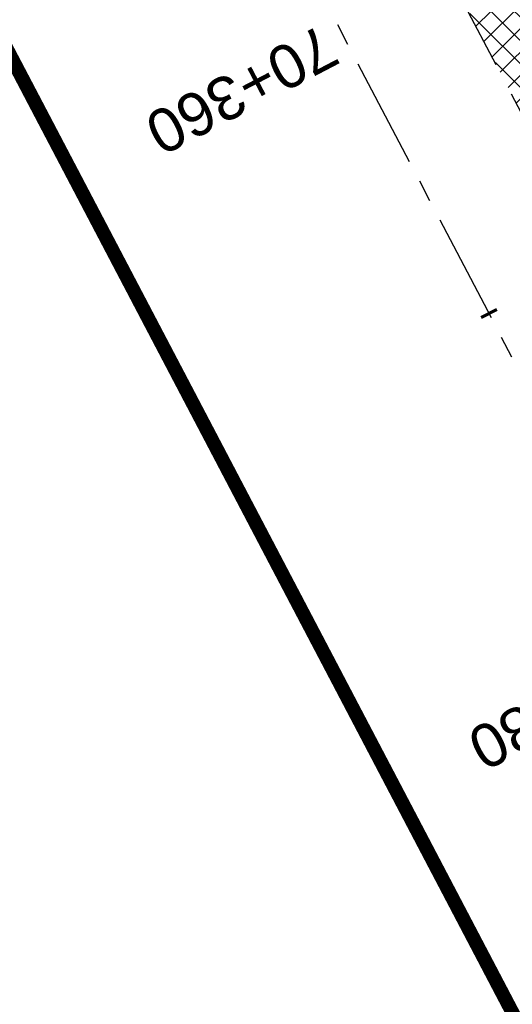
# Model space of a CAD drawing. Header units: metres. Extents: x 7529682 to 7533711, y 5721195 to 5727842.
# Tile 29 of 232: x 7531506 to 7531520, y 5724336 to 5724365. Entities that reach past the tile are written whole.
import ezdxf

# ---------------------------------------------------------------- set-up
doc = ezdxf.new("R2010")
doc.units = ezdxf.units.M
for name, pattern in [('817-dzialki-09-05-04$0$HIDDEN', [0.375, 0.25, -0.125]), ('ACAD_ISO05W100', [33, 24, -3, 0, -3, 0, -3]), ('CENTER', [50.800000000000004, 31.75, -6.35, 6.35, -6.35]), ('HIDDEN', [9.524999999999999, 6.35, -3.175])]:
    doc.linetypes.add(name, pattern=pattern)
doc.layers.add('C-DROGI-SYTUACJA-ETYKIETY', color=7, linetype='Continuous')
doc.layers.add('D-hatch-pobocza', color=131, linetype='Continuous')
doc.layers.add('D-hatch-ciag-pieszo-rowerowy', color=7, linetype='Continuous', lineweight=13, true_color=0xff9f80)
doc.layers.add('D-LR-etap-III', color=7, linetype='817-dzialki-09-05-04$0$HIDDEN', lineweight=50, true_color=0x00008f)
for name, color, linetype, lineweight in [('D-krawędzie', 3, 'Continuous', 30), ('D-oś', 10, 'CENTER', 30), ('D-pas-drogowy', 7, 'ACAD_ISO05W100', 50)]:
    doc.layers.add(name, color=color, linetype=linetype, lineweight=lineweight)
doc.styles.get("Standard").update_dxf_attribs({"font": 'arial.ttf'})
pattern_1 = [(45, (0, 0), (-0.3367596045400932, 0.3367596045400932), []), (135, (0, 0), (-0.3367596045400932, -0.3367596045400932), [])]

# ---------------------------------------------------------------- blocks, each defined once
blk = doc.blocks.new('AeccTickLine')
at = {"color": 0, "linetype": 'ByBlock', "lineweight": -2}
blk.add_line((0, 1), (-3.673819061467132e-16, -1), dxfattribs=at)

msp = doc.modelspace()

# ---------------------------------------------------------------- hatches: boundary and pattern name
at = {"layer": 'D-hatch-ciag-pieszo-rowerowy'}
h = msp.add_hatch(dxfattribs=at)
h.set_pattern_fill('ANSI37', color=256, scale=0.15, style=0)
h.set_pattern_definition(pattern_1)
edge = h.paths.add_edge_path()
edge.add_line((7531514.415650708, 5724387.617508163), (7531511.983512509, 5724387.007835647))
edge.add_line((7531511.983512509, 5724387.007835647), (7531515.04272666, 5724377.850002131))
edge.add_arc((7531562.466623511, 5724393.692161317), 50.00000000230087, 198.4721210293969, 207.666255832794)
edge.add_line((7531518.183261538, 5724370.476135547), (7531533.76163089, 5724340.761206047))
edge.add_line((7531533.76163089, 5724340.761206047), (7531558.998259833, 5724292.587044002))
edge.add_line((7531558.998259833, 5724292.587044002), (7531560.262448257, 5724290.175655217))
edge.add_line((7531560.262448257, 5724290.175655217), (7531563.059394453, 5724290.221480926))
edge.add_line((7531563.059394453, 5724290.221480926), (7531559.088841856, 5724297.795151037))
edge.add_line((7531559.088841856, 5724297.795151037), (7531533.852572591, 5724345.968626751))
edge.add_line((7531533.852572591, 5724345.968626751), (7531520.493826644, 5724371.449740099))
edge.add_arc((7531564.777188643, 5724394.66576581), 49.99999999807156, 198.4721210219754, 207.6662557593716, ccw=False)
edge.add_line((7531517.353291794, 5724378.823606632), (7531514.415650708, 5724387.617508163))
at = {"layer": 'D-hatch-pobocza'}
h = msp.add_hatch(dxfattribs=at)
h.set_pattern_fill('ANSI37', color=256, scale=0.15, style=0)
h.set_pattern_definition(pattern_1)
h.paths.add_polyline_path([(7531607.891778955, 5724199.074953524, -0.04242732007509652), (7531605.100171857, 5724203.442839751), (7531592.615319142, 5724227.198197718), (7531571.091482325, 5724268.227489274), (7531558.466772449, 5724292.308617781), (7531533.230230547, 5724340.482613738), (7531517.651861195, 5724370.197543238), (7531516.434946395, 5724369.562363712), (7531531.900107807, 5724339.93328556), (7531557.226635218, 5724291.658956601), (7531569.851546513, 5724267.577443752), (7531591.375556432, 5724226.547822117), (7531608.842498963, 5724193.312870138), (7531611.311824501, 5724194.608572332)])

# ---------------------------------------------------------------- linework, layer by layer
at = {"layer": 'D-krawędzie', "linetype": 'HIDDEN', "ltscale": 0.3, "flags": 128}
msp.add_lwpolyline([(7530572.009999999, 5726166.06), (7530620.380949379, 5726072.761487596), (7530641.555222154, 5726032.007915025), (7530660.960861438, 5725995.070069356), (7530689.128213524, 5725941.540167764), (7530707.335918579, 5725907.031820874), (7530725.255781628, 5725873.092686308), (7530743.969545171, 5725837.653904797), (7530770.526708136, 5725787.119408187), (7530787.864146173, 5725754.266918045), (7530809.897571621, 5725712.541613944), (7530824.739035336, 5725684.389287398), (7530840.856259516, 5725653.693092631), (7530860.675070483, 5725616.154465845), (7530865.283000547, 5725607.394015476), (7530878.050274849, 5725583.079962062), (7530918.171722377, 5725507.178125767), (7530950.162943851, 5725446.305402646), (7530993.419108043, 5725364.264712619), (7531022.766433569, 5725308.719304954), (7531053.80955549, 5725249.872416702), (7531081.165622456, 5725197.874670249), (7531103.902359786, 5725154.540603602), (7531128.123220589, 5725108.448161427), (7531149.3, 5725068.249999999), (7531167.380094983, 5725033.766927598), (7531197.164745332, 5724976.987689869), (7531228.151004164, 5724918.034426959), (7531253.152837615, 5724870.491119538), (7531286.7961686, 5724806.653565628), (7531306.739858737, 5724768.664832), (7531335.094443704, 5724714.652299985), (7531357.3191504, 5724672.438740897), (7531373.644908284, 5724641.454376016), (7531392.161870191, 5724605.998675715), (7531418.480331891, 5724555.852756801), (7531439.726902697, 5724515.582472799), (7531468.399107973, 5724461.077223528), (7531491.782023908, 5724416.527754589), (7531531.990296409, 5724339.832565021), (7531557.226635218, 5724291.658956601), (7531569.851546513, 5724267.577443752), (7531591.375556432, 5724226.547822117), (7531610.003879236, 5724191.103071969), (7531616.882991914, 5724177.998849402), (7531629.984986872, 5724153.025496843), (7531641.006768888, 5724132.021778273), (7531664.906257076, 5724087.616922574), (7531677.64401952, 5724064.785715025), (7531683.112433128, 5724054.988140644), (7531686.752875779, 5724048.180044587), (7531695.447538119, 5724031.696667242), (7531703.748818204, 5724015.917210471), (7531709.214143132, 5724005.513965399), (7531719.388607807, 5723986.14687362), (7531726.295217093, 5723973.000144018), (7531732.740794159, 5723960.735633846), (7531735.13, 5723956.19)], dxfattribs=at)
at = {"layer": 'D-LR-etap-III', "ltscale": 10, "flags": 128}
msp.add_lwpolyline([(7531750.474471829, 5723895.103125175, 0.4, 0.4, 0), (7531750.505, 5723895.13, 0.4, 0.4, 0), (7531682.71, 5724022.92, 0.4, 0.4, 0), (7531619.177023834, 5724147.203692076, 0.4, 0.4, 0), (7531592.308960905, 5724198.48863389, 0.4, 0.4, 0), (7531553.263875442, 5724272.918564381, 0.4, 0.4, 0), (7531504.019999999, 5724366.79, 0.4, 0.4, 0), (7531482.09, 5724407.62, 0.4, 0.4, 0), (7531412.350402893, 5724541.182759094, 0.4, 0.4, 0), (7531388.463669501, 5724586.929768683, 0.4, 0.4, 0), (7531345.12, 5724669.94, 0.4, 0.4, 0), (7531127.66, 5725081.67, 0.4, 0.4, 0), (7531059.253139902, 5725211.040795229, 0.4, 0.4, 0), (7531008.007244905, 5725307.953830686, 0.4, 0.4, 0), (7530964.181635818, 5725390.835555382, 0.4, 0.4, 0), (7530914.557354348, 5725484.683561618, 0.4, 0.4, 0), (7530865.243241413, 5725577.493975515, 0.4, 0.4, 0), (7530840.085257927, 5725624.058651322, 0.4, 0.4, 0), (7530802.559525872, 5725694.924584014, 0.4, 0.4, 0), (7530755.54, 5725787.51, 0.4, 0.4, 0), (7530708.717810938, 5725876.303221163, 0.4, 0.4, 0), (7530695.12, 5725902.09, 0.4, 0.4, 0), (7530642.91397006, 5726001.07839487, 0.4, 0.4, 0), (7530634.934723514, 5726016.146615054, 0.4, 0.4, 0), (7530610.820000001, 5726061.929999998, 0.4, 0.4, 0), (7530610.820000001, 5726061.929999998, 0.4, 0.4, 0), (7530607.21, 5726063.51, 0.4, 0.4, 0), (7530597.42, 5726080.68, 0.4, 0.4, 0), (7530591.16, 5726088.44, 0.4, 0.4, 0), (7530581.28, 5726107.21, 0.4, 0.4, 0), (7530571.29, 5726130.56, 0.4, 0.4, 0), (7530549.554994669, 5726171.527317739, 0.4, 0.4, 0), (7530531.014309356, 5726206.473807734, 0.4, 0.4, 0), (7530516.461208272, 5726236.016618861, 0.4, 0.4, 0), (7530500.798929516, 5726266.141265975, 0.4, 0.4, 0), (7530491.349999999, 5726283.94, 0.4, 0.4, 0), (7530482.4, 5726303.41, 0.4, 0.4, 0), (7530482.4, 5726303.41, 0.4, 0.4, 0), (7530450.41, 5726357.28, 0.4, 0.4, 0), (7530397.759396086, 5726458.499907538, 0.4, 0.4, 0), (7530334.707815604, 5726583.664702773, 0.4, 0.4, 0), (7530303.939274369, 5726645.167943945, 0.4, 0.4, 0), (7530300.509779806, 5726651.777515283, 0.4, 0.4, 0), (7530289.213532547, 5726671.966724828, 0.4, 0.4, 0), (7530281.54, 5726685.57, 0.4, 0.4, 0), (7530261.37085633, 5726724.163374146, 0.4, 0.4, 0), (7530254.03, 5726738.21, 0.4, 0.4, 0), (7530197.219999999, 5726845.06, 0.4, 0.4, 0), (7530194.71, 5726849.15, 0.4, 0.4, 0), (7530195.92, 5726850.75, 0.4, 0.4, 0), (7530170.546669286, 5726892.961489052, 0.4, 0.4, 0), (7530143.174718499, 5726945.065838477, 0.4, 0.4, 0), (7530105.059999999, 5727018.32, 0.4, 0.4, 0), (7530100.059999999, 5727027.16, 0.4, 0.4, 0), (7530062.318670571, 5727099.625398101, 0.4, 0.4, 0), (7530015.378537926, 5727189.420463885, 0.4, 0.4, 0), (7529983.207960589, 5727250.206596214, 0.4, 0.4, 0), (7529953.284293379, 5727306.74720398, 0.4, 0.4, 0), (7529900.67053443, 5727406.15903814, 0.4, 0.4, 0), (7529890.630239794, 5727425.131178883, 0.4, 0.4, 0), (7529875.155383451, 5727454.426350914, 0.4, 0.4, 0), (7529857.560096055, 5727487.787346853, 0.4, 0.4, 0), (7529835.194401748, 5727530.19312405, 0.4, 0.4, 0), (7529811.740544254, 5727574.662079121, 0.4, 0.4, 0), (7529792.101859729, 5727611.922638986, 0.4, 0.4, 0), (7529768.066117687, 5727657.469613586, 0.4, 0.4, 0), (7529755.210566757, 5727682.131373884, 0.4, 0.4, 0), (7529753.309999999, 5727681.13, 0.4, 0.4, 0), (7529739.21, 5727707.77, 0.4, 0.4, 0), (7529735.394745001, 5727711.251990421, 0.4, 0.4, 0), (7529725.42, 5727730.2, 0.4, 0.4, 0), (7529723.55, 5727729.88, 0.4, 0.4, 0), (7529695.566668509, 5727782.932080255, 0.4, 0.4, 0), (7529717.67971874, 5727794.024357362, 0.4, 0.4, 0), (7529736.274870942, 5727758.647400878, 0.4, 0.4, 0), (7529736.274870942, 5727758.647400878, 0.4, 0.4, 0), (7529744.511003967, 5727750.406106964, 0.4, 0.4, 0), (7529744.511003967, 5727750.406106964, 0.4, 0.4, 0), (7529750.282568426, 5727738.549848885, 0.4, 0.4, 0), (7529777.108510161, 5727687.569424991, 0.4, 0.4, 0), (7529796.51537536, 5727651.329932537, 0.4, 0.4, 0), (7529814.937945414, 5727616.793170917, 0.4, 0.4, 0), (7529839.006722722, 5727572.303976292, 0.4, 0.4, 0), (7529860.617626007, 5727532.509108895, 0.4, 0.4, 0), (7529882.348967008, 5727491.504261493, 0.4, 0.4, 0), (7529904.865139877, 5727449.096370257, 0.4, 0.4, 0), (7529920.747384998, 5727418.884773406, 0.4, 0.4, 0), (7529946.676504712, 5727368.547487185, 0.4, 0.4, 0), (7529972.024701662, 5727320.573310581, 0.4, 0.4, 0), (7529987.740014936, 5727290.153392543, 0.4, 0.4, 0), (7529996.497385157, 5727273.661630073, 0.4, 0.4, 0), (7530017.541471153, 5727234.202689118, 0.4, 0.4, 0), (7530033.053657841, 5727204.864166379, 0.4, 0.4, 0), (7530051.622983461, 5727170.222745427, 0.4, 0.4, 0), (7530069.276612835, 5727137.015751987, 0.4, 0.4, 0), (7530089.385386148, 5727097.533639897, 0.4, 0.4, 0), (7530109.712512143, 5727060.746615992, 0.4, 0.4, 0), (7530136.769722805, 5727011.640131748, 0.4, 0.4, 0), (7530162.446686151, 5726962.743777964, 0.4, 0.4, 0), (7530187.674104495, 5726916.992101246, 0.4, 0.4, 0), (7530207.820739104, 5726879.335323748, 0.4, 0.4, 0), (7530230.625609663, 5726834.518686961, 0.4, 0.4, 0), (7530262.288093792, 5726776.61832811, 0.4, 0.4, 0), (7530277.509672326, 5726760.213143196, 0.4, 0.4, 0), (7530286.036865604, 5726744.106684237, 0.4, 0.4, 0), (7530288.097472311, 5726735.884066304, 0.4, 0.4, 0), (7530290.393870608, 5726725.046963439, 0.4, 0.4, 0), (7530296.17664807, 5726713.582980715, 0.4, 0.4, 0), (7530302.726195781, 5726701.18226779, 0.4, 0.4, 0), (7530325.685047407, 5726657.466383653, 0.4, 0.4, 0), (7530343.243978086, 5726623.648592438, 0.4, 0.4, 0), (7530360.229820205, 5726591.746871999, 0.4, 0.4, 0), (7530383.20855044, 5726548.059469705, 0.4, 0.4, 0), (7530406.017875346, 5726503.605514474, 0.4, 0.4, 0), (7530427.464919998, 5726462.620289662, 0.4, 0.4, 0), (7530447.9278544, 5726424.388014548, 0.4, 0.4, 0), (7530471.126878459, 5726379.920667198, 0.4, 0.4, 0), (7530490.501003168, 5726343.033350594, 0.4, 0.4, 0), (7530509.499458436, 5726306.733076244, 0.4, 0.4, 0), (7530529.890269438, 5726267.244072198, 0.4, 0.4, 0), (7530543.852446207, 5726238.990319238, 0.4, 0.4, 0), (7530554.808897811, 5726218.943990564, 0.4, 0.4, 0), (7530559.027108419, 5726212.223286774, 0.4, 0.4, 0), (7530563.060988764, 5726206.409670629, 0.4, 0.4, 0), (7530566.93354971, 5726200.463543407, 0.4, 0.4, 0), (7530569.771022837, 5726194.901501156, 0.4, 0.4, 0), (7530571.47319415, 5726191.282350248, 0.4, 0.4, 0), (7530572.839142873, 5726188.024533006, 0.4, 0.4, 0), (7530575.295071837, 5726182.034664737, 0.4, 0.4, 0), (7530579.736851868, 5726173.306070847, 0.4, 0.4, 0), (7530583.3, 5726167.41, 0.4, 0.4, 0), (7530593.4, 5726163.33, 0.4, 0.4, 0), (7530598.618375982, 5726155.264489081, 0.4, 0.4, 0), (7530608.258304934, 5726140.497132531, 0.4, 0.4, 0), (7530603.269999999, 5726136.83, 0.4, 0.4, 0), (7530606.53, 5726131.84, 0.4, 0.4, 0), (7530604.239057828, 5726124.21679044, 0.4, 0.4, 0), (7530605.847136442, 5726121.630127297, 0.4, 0.4, 0), (7530608.971611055, 5726116.164124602, 0.4, 0.4, 0), (7530618.114293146, 5726097.791111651, 0.4, 0.4, 0), (7530651.213125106, 5726034.959524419, 0.4, 0.4, 0), (7530670.243741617, 5725998.61095082, 0.4, 0.4, 0), (7530698.075474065, 5725945.952624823, 0.4, 0.4, 0), (7530716.505955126, 5725911.3051464, 0.4, 0.4, 0), (7530735.223454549, 5725875.667401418, 0.4, 0.4, 0), (7530752.504235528, 5725842.154920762, 0.4, 0.4, 0), (7530778.310652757, 5725793.501254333, 0.4, 0.4, 0), (7530797.499961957, 5725756.381811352, 0.4, 0.4, 0), (7530812.518974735, 5725728.28874362, 0.4, 0.4, 0), (7530820.039295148, 5725713.160404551, 0.4, 0.4, 0), (7530822.422446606, 5725710.193574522, 0.4, 0.4, 0), (7530833.154893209, 5725688.800634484, 0.4, 0.4, 0), (7530849.629354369, 5725656.158601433, 0.4, 0.4, 0), (7530867.98290276, 5725621.963939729, 0.4, 0.4, 0), (7530872.629809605, 5725612.88760475, 0.4, 0.4, 0), (7530880.354488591, 5725597.594500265, 0.4, 0.4, 0), (7530883.839446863, 5725593.389159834, 0.4, 0.4, 0), (7530891.782113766, 5725587.763349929, 0.4, 0.4, 0), (7530895.038670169, 5725584.280746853, 0.4, 0.4, 0), (7530897.033644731, 5725580.941110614, 0.4, 0.4, 0), (7530900.951646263, 5725579.945856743, 0.4, 0.4, 0), (7530904.80970798, 5725571.977328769, 0.4, 0.4, 0), (7530903.682362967, 5725568.566434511, 0.4, 0.4, 0), (7530908.900614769, 5725558.844845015, 0.4, 0.4, 0), (7530910.252030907, 5725545.671606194, 0.4, 0.4, 0), (7530912.872986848, 5725538.645543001, 0.4, 0.4, 0), (7530945.278171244, 5725478.464284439, 0.4, 0.4, 0), (7530959.692318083, 5725450.24628822, 0.4, 0.4, 0), (7531002.82670893, 5725368.192370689, 0.4, 0.4, 0), (7531044.703532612, 5725290.314293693, 0.4, 0.4, 0), (7531064.098839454, 5725253.212562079, 0.4, 0.4, 0), (7531083.010253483, 5725216.677517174, 0.4, 0.4, 0), (7531113.013137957, 5725158.465613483, 0.4, 0.4, 0), (7531137.364304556, 5725113.07076138, 0.4, 0.4, 0), (7531150.830830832, 5725086.711759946, 0.4, 0.4, 0), (7531159.745663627, 5725076.640848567, 0.4, 0.4, 0), (7531166.309999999, 5725074.58, 0.4, 0.4, 0), (7531172.29, 5725062.58, 0.4, 0.4, 0), (7531170.589828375, 5725055.605912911, 0.4, 0.4, 0), (7531173.732823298, 5725044.080706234, 0.4, 0.4, 0), (7531215.342008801, 5724964.859648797, 0.4, 0.4, 0), (7531238.054496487, 5724921.684649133, 0.4, 0.4, 0), (7531262.389821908, 5724875.282876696, 0.4, 0.4, 0), (7531295.587160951, 5724811.265731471, 0.4, 0.4, 0), (7531348.487908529, 5724712.362812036, 0.4, 0.4, 0), (7531363.740817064, 5724682.68394264, 0.4, 0.4, 0), (7531366.986905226, 5724675.865317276, 0.4, 0.4, 0), (7531382.541261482, 5724646.110625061, 0.4, 0.4, 0), (7531401.299165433, 5724610.874551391, 0.4, 0.4, 0), (7531428.964837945, 5724558.862274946, 0.4, 0.4, 0), (7531449.111202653, 5724520.397801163, 0.4, 0.4, 0), (7531477.292992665, 5724465.831467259, 0.4, 0.4, 0), (7531500.996290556, 5724421.112506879, 0.4, 0.4, 0), (7531512.121834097, 5724400.549045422, 0.4, 0.4, 0), (7531513.78163794, 5724396.757451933, 0.4, 0.4, 0), (7531526.32, 5724379.39, 0.4, 0.4, 0), (7531566.783642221, 5724302.73628205, 0.4, 0.4, 0), (7531578.579156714, 5724282.774819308, 0.4, 0.4, 0), (7531584.232619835, 5724273.111246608, 0.4, 0.4, 0), (7531590.109283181, 5724263.508189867, 0.4, 0.4, 0), (7531593.027899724, 5724258.771479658, 0.4, 0.4, 0), (7531595.711841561, 5724254.226824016, 0.4, 0.4, 0), (7531601.659976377, 5724243.898197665, 0.4, 0.4, 0), (7531606.097733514, 5724235.986407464, 0.4, 0.4, 0), (7531609.382207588, 5724230.799061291, 0.4, 0.4, 0), (7531611.580260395, 5724227.671180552, 0.4, 0.4, 0), (7531612.707802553, 5724225.86410867, 0.4, 0.4, 0), (7531618.665224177, 5724214.480919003, 0.4, 0.4, 0), (7531619.885522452, 5724212.333950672, 0.4, 0.4, 0), (7531620.931818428, 5724210.787064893, 0.4, 0.4, 0), (7531623.518605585, 5724207.111542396, 0.4, 0.4, 0), (7531626.143926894, 5724203.61306897, 0.4, 0.4, 0), (7531632.022984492, 5724196.485954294, 0.4, 0.4, 0), (7531653.949089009, 5724152.617641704, 0.4, 0.4, 0), (7531656.750690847, 5724143.103797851, 0.4, 0.4, 0), (7531659.61440691, 5724133.254504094, 0.4, 0.4, 0), (7531661.627147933, 5724128.646047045, 0.4, 0.4, 0.01093811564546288), (7531674.314987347, 5724101.43546424, 0.4, 0.4, 0), (7531685.137626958, 5724081.408252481, 0.4, 0.4, 0), (7531692.159945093, 5724066.277333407, 0.4, 0.4, 0), (7531699.662164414, 5724051.388120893, 0.4, 0.4, 0), (7531704.480624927, 5724040.808561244, 0.4, 0.4, 0), (7531704.480624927, 5724040.808561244, 0.4, 0.4, 0), (7531704.401251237, 5724037.368913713, 0.4, 0.4, 0), (7531720.383609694, 5724003.441317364, 0.4, 0.4, 0), (7531728.79890528, 5723986.206298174, 0.4, 0.4, 0), (7531733.237926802, 5723977.192631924, 0.4, 0.4, 0), (7531736.750027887, 5723969.505210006, 0.4, 0.4, 0), (7531737.336143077, 5723968.518916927, 0.4, 0.4, 0), (7531738.285051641, 5723967.699360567, 0.4, 0.4, 0), (7531742.180915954, 5723962.346428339, 0.4, 0.4, 0), (7531744.286141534, 5723958.615526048, 0.4, 0.4, 0), (7531755.393260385, 5723944.192617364, 0.4, 0.4, 0), (7531758.69, 5723936.76, 0.4, 0.4, 0), (7531780.08, 5723929.25, 0.4, 0.4, 0), (7531792.611989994, 5723906.337708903, 0.4, 0.4, 0), (7531792.611989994, 5723906.337708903, 0.4, 0.4, 0), (7531756.962094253, 5723883.055323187, 0.4, 0.4, 0), (7531750.46, 5723895.130000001, 0.4, 0.4, 0), (7531750.46, 5723895.130000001, 0, 0, 0)], format="xyseb", dxfattribs=at)
at = {"layer": 'D-oś', "ltscale": 0.1}
msp.add_lwpolyline([(7531812.380848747, 5723798.616780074), (7531655.397024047, 5724097.899918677), (7531637.916099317, 5724130.379189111), (7531626.885633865, 5724151.399455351), (7531613.784040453, 5724176.372042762), (7531606.905700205, 5724189.474794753), (7531588.276149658, 5724224.921883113), (7531566.751706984, 5724265.952329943), (7531554.126292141, 5724290.034803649), (7531528.890461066, 5724338.207443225), (7531488.682972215, 5724414.901138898), (7531465.30154836, 5724459.447768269)], dxfattribs=at)
at = {"layer": 'D-pas-drogowy', "ltscale": 0.2, "flags": 128}
msp.add_lwpolyline([(7531633.018560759, 5724182.834272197, 0.4, 0.4, 0), (7531617.558899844, 5724211.608162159, 0.4, 0.4, 0), (7531566.783642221, 5724302.73628205, 0.4, 0.4, 0), (7531538.419082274, 5724356.469679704, 0.4, 0.4, 0), (7531526.32, 5724379.39, 0.4, 0.4, 0), (7531516.102085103, 5724393.607319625, 0.4, 0.4, 0.001485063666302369), (7531513.78037409, 5724396.837773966, 0.4, 0.4, 0), (7531501.87, 5724413.41, 0.4, 0.4, 0), (7531474.926107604, 5724464.507896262, 0.4, 0.4, 0), (7531446.200436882, 5724518.992313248, 0.4, 0.4, 0), (7531424.962185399, 5724559.262257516, 0.4, 0.4, 0), (7531398.444460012, 5724609.565801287, 0.4, 0.4, 0), (7531379.647455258, 5724645.216004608, 0.4, 0.4, 0), (7531365.23, 5724672.56, 0.4, 0.4, 0), (7531341.305752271, 5724717.915356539, 0.4, 0.4, 0), (7531312.899996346, 5724771.788898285, 0.4, 0.4, 0), (7531292.590923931, 5724810.306502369, 0.4, 0.4, 0), (7531259.391619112, 5724873.271351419, 0.4, 0.4, 0), (7531233.740401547, 5724921.922582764, 0.4, 0.4, 0), (7531203.072738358, 5724980.092044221, 0.4, 0.4, 0), (7531173.471398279, 5725036.225177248, 0.4, 0.4, 0), (7531168.269999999, 5725046.09, 0.4, 0.4, 0), (7531172.29, 5725062.58, 0.4, 0.4, 0), (7531166.309999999, 5725074.58, 0.4, 0.4, 0), (7531150.32, 5725079.6, 0.4, 0.4, 0), (7531141.5, 5725096.43, 0.4, 0.4, 0), (7531109.311735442, 5725157.814415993, 0.4, 0.4, 0), (7531086.641300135, 5725201.047918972, 0.4, 0.4, 0), (7531059.198258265, 5725253.383662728, 0.4, 0.4, 0), (7531028.206828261, 5725312.48946212, 0.4, 0.4, 0), (7530999.104694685, 5725367.990143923, 0.4, 0.4, 0), (7530956.247527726, 5725449.724815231, 0.4, 0.4, 0), (7530924.397774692, 5725510.463768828, 0.4, 0.4, 0), (7530897.509999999, 5725561.74, 0.4, 0.4, 0), (7530894.46, 5725566.14, 0.4, 0.4, 0), (7530892.16, 5725570.49, 0.4, 0.4, 0), (7530869.362688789, 5725613.307018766, 0.4, 0.4, 0), (7530861.693971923, 5725627.704613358, 0.4, 0.4, 0), (7530852.74, 5725644.52, 0.4, 0.4, 0), (7530831.509999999, 5725684.2, 0.4, 0.4, 0), (7530811.13, 5725722.52, 0.4, 0.4, 0), (7530792.3476413, 5725757.940652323, 0.4, 0.4, 0), (7530768.03, 5725803.8, 0.4, 0.4, 0), (7530748.768542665, 5725840.178507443, 0.4, 0.4, 0), (7530727.7, 5725879.97, 0.4, 0.4, 0), (7530712.0981582, 5725909.54523909, 0.4, 0.4, 0), (7530693.644105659, 5725944.645156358, 0.4, 0.4, 0), (7530665.702224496, 5725997.538976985, 0.4, 0.4, 0), (7530641.759999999, 5726042.88, 0.4, 0.4, 0), (7530616.5, 5726091.48, 0.4, 0.4, 0), (7530604.628439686, 5726114.319880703, 0.4, 0.4, -0.007762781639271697), (7530602.5, 5726118.43, 0.4, 0.4, 0), (7530603.992037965, 5726123.394821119, 0.4, 0.4, 0), (7530606.53, 5726131.84, 0.4, 0.4, 0), (7530603.269999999, 5726136.83, 0.4, 0.4, 0), (7530593.775620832, 5726151.368713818, 0.4, 0.4, 0), (7530590.202637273, 5726156.84001263, 0.4, 0.4, 0), (7530583.3, 5726167.41, 0.4, 0.4, 0), (7530580.578343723, 5726170.427567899, 0.4, 0.4, 0), (7530575.849999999, 5726175.67, 0.4, 0.4, 0), (7530569.009999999, 5726186.66, 0.4, 0.4, 0), (7530562.555322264, 5726199.189409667, 0.4, 0.4, 0), (7530555.67, 5726211.39, 0.4, 0.4, 0), (7530548.29, 5726224.23, 0.4, 0.4, 0), (7530540.58, 5726237.71, 0.4, 0.4, 0), (7530532.679999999, 5726252.65, 0.4, 0.4, 0), (7530524.059999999, 5726269.35, 0.4, 0.4, 0), (7530502.82, 5726309.91, 0.4, 0.4, 0), (7530488.83, 5726336.63, 0.4, 0.4, 0), (7530466.03, 5726380.16, 0.4, 0.4, 0), (7530438.469999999, 5726432.77, 0.4, 0.4, 0), (7530424.53, 5726459.09, 0.4, 0.4, 0), (7530401.63, 5726502.97, 0.4, 0.4, 0), (7530383.38, 5726538.06, 0.4, 0.4, 0), (7530353.969999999, 5726593.52, 0.4, 0.4, 0), (7530338.469999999, 5726622.74, 0.4, 0.4, 0), (7530322.009999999, 5726653.88, 0.4, 0.4, 0), (7530297.54, 5726700.33, 0.4, 0.4, 0), (7530287.38, 5726719.6, 0.4, 0.4, 0), (7530285.94993921, 5726722.315508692, 0.4, 0.4, 0), (7530280.259999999, 5726733.12, 0.4, 0.4, 0), (7530266.73, 5726758.74, 0.4, 0.4, 0), (7530260.42, 5726770.47, 0.4, 0.4, 0), (7530253.25, 5726783.82, 0.4, 0.4, 0), (7530244.95, 5726799.33, 0.4, 0.4, 0), (7530239.389999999, 5726808.49, 0.4, 0.4, 0), (7530238.29, 5726807.9, 0.4, 0.4, 0), (7530218.11, 5726850.67, 0.4, 0.4, 0), (7530175.906646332, 5726928.168028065, 0.4, 0.4, 0), (7530096.679999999, 5727076.15, 0.4, 0.4, 0), (7530094.679999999, 5727079.89, 0.4, 0.4, 0), (7530064.59693469, 5727135.522637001, 0.4, 0.4, 0), (7530046.730970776, 5727168.8921561, 0.4, 0.4, 0), (7530025.803045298, 5727208.461374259, 0.4, 0.4, 0), (7530012.846501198, 5727232.979315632, 0.4, 0.4, 0), (7529994.15, 5727268.45, 0.4, 0.4, 0), (7529981.670868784, 5727291.93018666, 0.4, 0.4, 0), (7529949.889999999, 5727351.73, 0.4, 0.4, 0), (7529924.75, 5727399.03, 0.4, 0.4, 0), (7529915.515824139, 5727417.099754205, 0.4, 0.4, 0), (7529885.83, 5727475.19, 0.4, 0.4, 0), (7529862.559999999, 5727519.97, 0.4, 0.4, 0), (7529852.984923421, 5727538.191086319, 0.4, 0.4, 0), (7529836.513084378, 5727569.51130111, 0.4, 0.4, 0), (7529815.36890814, 5727609.140983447, 0.4, 0.4, 0), (7529792.795203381, 5727651.247499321, 0.4, 0.4, 0), (7529774.199114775, 5727685.858348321, 0.4, 0.4, 0), (7529746.966026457, 5727736.059440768, 0.4, 0.4, 0), (7529733.92, 5727757.62, 0.4, 0.4, 0), (7529708.607472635, 5727806.388536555, 0.4, 0.4, 0), (7529688.491967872, 5727796.344621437, 0.4, 0.4, 0), (7529723.55, 5727729.88, 0.4, 0.4, 0), (7529725.42, 5727730.2, 0.4, 0.4, 0), (7529735.38, 5727711.28, 0.4, 0.4, 0), (7529739.21, 5727707.77, 0.4, 0.4, 0), (7529753.309999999, 5727681.13, 0.4, 0.4, 0), (7529755.178396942, 5727682.114424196, 0.4, 0.4, 0), (7529792.101859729, 5727611.922638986, 0.4, 0.4, 0), (7529811.740544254, 5727574.662079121, 0.4, 0.4, 0), (7529835.194401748, 5727530.19312405, 0.4, 0.4, 0), (7529857.560096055, 5727487.787346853, 0.4, 0.4, 0), (7529875.155383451, 5727454.426350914, 0.4, 0.4, 0), (7529890.630239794, 5727425.131178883, 0.4, 0.4, 0), (7529900.67053443, 5727406.15903814, 0.4, 0.4, 0), (7529953.284293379, 5727306.74720398, 0.4, 0.4, 0), (7529983.207960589, 5727250.206596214, 0.4, 0.4, 0), (7530015.378537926, 5727189.420463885, 0.4, 0.4, 0), (7530062.318670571, 5727099.625398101, 0.4, 0.4, 0), (7530100.059999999, 5727027.16, 0.4, 0.4, 0), (7530105.059999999, 5727018.32, 0.4, 0.4, 0), (7530143.174718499, 5726945.065838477, 0.4, 0.4, 0), (7530170.546669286, 5726892.961489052, 0.4, 0.4, 0), (7530195.92, 5726850.75, 0.4, 0.4, 0), (7530194.71, 5726849.15, 0.4, 0.4, 0), (7530197.219999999, 5726845.06, 0.4, 0.4, 0), (7530254.03, 5726738.21, 0.4, 0.4, 0), (7530261.37085633, 5726724.163374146, 0.4, 0.4, 0), (7530281.54, 5726685.57, 0.4, 0.4, 0), (7530289.213532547, 5726671.966724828, 0.4, 0.4, 0), (7530300.509779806, 5726651.777515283, 0.4, 0.4, 0), (7530303.939274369, 5726645.167943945, 0.4, 0.4, 0), (7530334.707815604, 5726583.664702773, 0.4, 0.4, 0), (7530397.759396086, 5726458.499907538, 0.4, 0.4, 0), (7530450.41, 5726357.28, 0.4, 0.4, 0), (7530482.4, 5726303.41, 0.4, 0.4, 0), (7530483.687990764, 5726301.003383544, 0.4, 0.4, 0), (7530491.349999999, 5726283.94, 0.4, 0.4, 0), (7530512.67, 5726243.78, 0.4, 0.4, 0), (7530529.429999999, 5726209.46, 0.4, 0.4, 0), (7530571.29, 5726130.56, 0.4, 0.4, 0), (7530581.28, 5726107.21, 0.4, 0.4, 0), (7530591.16, 5726088.44, 0.4, 0.4, 0), (7530597.42, 5726080.68, 0.4, 0.4, 0), (7530607.21, 5726063.51, 0.4, 0.4, 0), (7530610.820000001, 5726061.929999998, 0.4, 0.4, 0), (7530634.934723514, 5726016.146615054, 0.4, 0.4, 0), (7530642.91397006, 5726001.07839487, 0.4, 0.4, 0), (7530695.12, 5725902.09, 0.4, 0.4, 0), (7530708.717810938, 5725876.303221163, 0.4, 0.4, 0), (7530755.54, 5725787.51, 0.4, 0.4, 0), (7530802.559525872, 5725694.924584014, 0.4, 0.4, 0), (7530840.085257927, 5725624.058651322, 0.4, 0.4, 0), (7530865.243241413, 5725577.493975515, 0.4, 0.4, 0), (7530914.557354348, 5725484.683561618, 0.4, 0.4, 0), (7530964.181635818, 5725390.835555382, 0.4, 0.4, 0), (7531008.007244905, 5725307.953830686, 0.4, 0.4, 0), (7531059.253139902, 5725211.040795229, 0.4, 0.4, 0), (7531127.66, 5725081.67, 0.4, 0.4, 0), (7531345.12, 5724669.94, 0.4, 0.4, 0), (7531388.463669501, 5724586.929768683, 0.4, 0.4, 0), (7531412.350402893, 5724541.182759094, 0.4, 0.4, 0), (7531482.09, 5724407.62, 0.4, 0.4, 0), (7531504.019999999, 5724366.79, 0.4, 0.4, 0), (7531519.374444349, 5724337.520497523, 0.4, 0.4, 0), (7531563.748815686, 5724252.931583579, 0.4, 0.4, 0), (7531602.175111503, 5724179.681224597, 0.4, 0.4, 0), (7531619.177023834, 5724147.203692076, 0.4, 0.4, 0), (7531625.038493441, 5724135.63500206, 0.4, 0.4, 0), (7531656.796442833, 5724073.31633882, 0.4, 0.4, 0), (7531675.12, 5724037.36, 0.4, 0.4, 0), (7531682.71, 5724022.92, 0.4, 0.4, 0), (7531705.565196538, 5723979.810545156, 0.4, 0.4, 0), (7531736.605941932, 5723921.261514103, 0.4, 0.4, 0), (7531750.46, 5723895.130000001, 0.4, 0.4, 0), (7531740.769999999, 5723886.56, 0.4, 0.4, 0), (7531732.86, 5723885, 0.4, 0.4, 0), (7531722.179999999, 5723887.77, 0.4, 0.4, 0), (7531729.87, 5723862.17, 0.4, 0.4, 0), (7531742.92, 5723861.93, 0.4, 0.4, 0), (7531763.71, 5723859.52, 0.4, 0.4, 0), (7531768.42, 5723854.12, 0.4, 0.4, 0), (7531787.42, 5723817.97, 0.4, 0.4, 0), (7531795.57, 5723809.82, 0.4, 0.4, 0), (7531816.346897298, 5723819.850397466, 0.4, 0.4, 0), (7531816.346897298, 5723819.850397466, 0.4, 0.4, 0), (7531805.059999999, 5723843.23, 0.4, 0.4, 0), (7531803.61, 5723886.23, 0.4, 0.4, 0), (7531803.61, 5723886.23, 0.4, 0.4, 0), (7531780.08, 5723929.25, 0.4, 0.4, 0), (7531758.69, 5723936.76, 0.4, 0.4, 0), (7531749.3590272, 5723946.412126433, 0.4, 0.4, 0), (7531742.71, 5723953.29, 0.4, 0.4, 0), (7531735.177368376, 5723967.877529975, 0.4, 0.4, 0), (7531722.37, 5723992.68, 0.4, 0.4, 0), (7531705.041669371, 5724030.885563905, 0.4, 0.4, 0), (7531699.469999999, 5724043.17, 0.4, 0.4, 0), (7531692.69, 5724058.11, 0.4, 0.4, 0), (7531679.672010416, 5724084.016803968, 0.4, 0.4, 0), (7531674.55, 5724094.21, 0.4, 0.4, 0), (7531666.633166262, 5724114.002855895, 0.4, 0.4, 0), (7531649, 5724153.82, 0.4, 0.4, 0), (7531641.49, 5724149.34, 0.4, 0.4, 0), (7531626.04, 5724179.34, 0.4, 0.4, 0), (7531633.03, 5724182.84, 0, 0, 0)], format="xyseb", dxfattribs=at)

# ---------------------------------------------------------------- block references
at = {"layer": 'C-DROGI-SYTUACJA-ETYKIETY', "color": 2, "linetype": 'Continuous', "lineweight": 60, "xscale": 0.25, "yscale": 0.25, "zscale": 0.25, "rotation": 297.6662554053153}
msp.add_blockref('AeccTickLine', (7531519.386005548, 5724356.336698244), dxfattribs=at)

# ---------------------------------------------------------------- texts
at = {"layer": 'C-DROGI-SYTUACJA-ETYKIETY', "color": 2}
for s, p in [('70+360', (7531514.584795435, 5724364.687125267)), ('70+380', (7531523.87120561, 5724346.973780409))]:
    msp.add_text(s, height=1.25, rotation=207.6662554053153, dxfattribs=at).set_placement(p)

doc.saveas('drawing.dxf')
